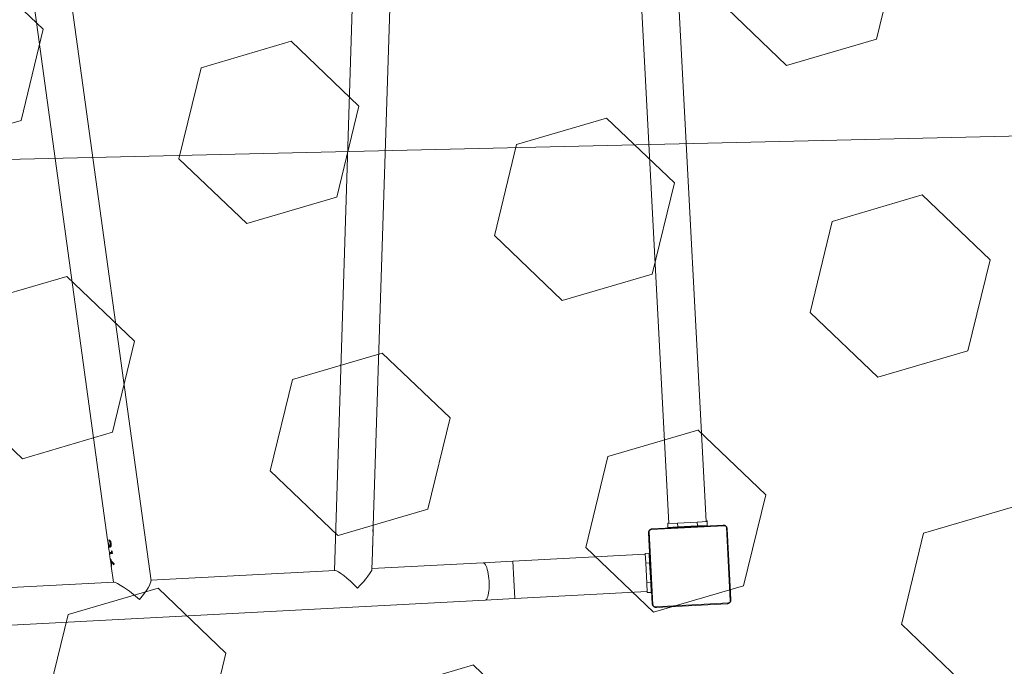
# Model space of a CAD drawing. Header units: millimetres. Extents: x 2943 to 3105, y 1618 to 1828.
# Tile 30 of 81: x 3008.755 to 3009.756, y 1761.639 to 1762.296. Entities that reach past the tile are written whole.
import ezdxf

# ---------------------------------------------------------------- set-up
doc = ezdxf.new("R2010")
doc.units = ezdxf.units.MM
doc.linetypes.add('1.4_0.7', pattern=[2.1, 1.4, -0.7])
for name, color, linetype, lineweight in [('1 poly easy', 76, '1.4_0.7', 9), ('1_naw mat', 251, 'Continuous', 5), ('1_urządzenie', 7, 'Continuous', 9), ('wymiary', 7, 'Continuous', 9)]:
    doc.layers.add(name, color=color, linetype=linetype, lineweight=lineweight)
picture_1 = doc.add_image_def('image1.jpg', size_in_pixel=(9921, 7015))

msp = doc.modelspace()

# ---------------------------------------------------------------- hatches: boundary and pattern name
at = {"layer": '1 poly easy'}
h = msp.add_hatch(dxfattribs=at)
h.set_pattern_fill('HEX', color=256, scale=0.03, angle=-43.6733)
h.set_pattern_definition([(316.3266854, (-370.3121, 1244.69912), (0.113924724, 0.119326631), [0.09525, -0.1905]), (76.3266854, (-370.3121, 1244.69912), (-0.1603022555, 0.0389983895), [0.09525, -0.1905]), (16.3266854, (-370.2432, 1244.63335), (-0.046377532, 0.15832502), [0.09525, -0.1905])])
h.paths.add_polyline_path([(3012.9516, 1765.2524), (3013.0911, 1759.254), (3004.0935, 1759.0448), (3003.9541, 1765.0432)])

# ---------------------------------------------------------------- linework, layer by layer
at = {"layer": '1_naw mat'}
for points in [[(3010.0222, 1762.1835), (3008.5226, 1762.1486), (3008.4993, 1763.1484), (3009.9989, 1763.1832)], [(3010.0454, 1761.1838), (3008.5458, 1761.1489), (3008.5226, 1762.1486), (3010.0222, 1762.1835)]]:
    msp.add_lwpolyline(points, close=True, dxfattribs=at)
at = {"layer": '1_urządzenie', "linetype": 'Continuous'}
for p, q in [((3009.1145, 1761.7816), (3009.1355, 1762.4431)), ((3009.0973, 1762.4404), (3009.075, 1761.7363)), ((3008.7546, 1762.4224), (3008.8446, 1761.7674)), ((3008.8887, 1761.7258), (3008.7926, 1762.4251)), ((3009.381, 1762.4252), (3009.4146, 1761.7841)), ((3009.4526, 1761.7861), (3009.4189, 1762.4272)), ((3009.4711, 1761.7819), (3009.3967, 1761.778)), ((3009.3979, 1761.7787), (3009.4698, 1761.7825)), ((3009.4136, 1761.7841), (3009.4236, 1761.7846)), ((3009.4136, 1761.7846), (3009.4136, 1761.7841)), ((3009.4136, 1761.7846), (3009.4146, 1761.7846)), ((3009.4136, 1761.7841), (3009.4138, 1761.7801)), ((3009.4138, 1761.7801), (3009.4238, 1761.7806)), ((3009.4236, 1761.7846), (3009.4436, 1761.7856)), ((3009.4236, 1761.7846), (3009.4238, 1761.7806)), ((3009.4238, 1761.7806), (3009.4438, 1761.7817)), ((3009.4258, 1761.7807), (3009.4259, 1761.7802)), ((3009.4418, 1761.781), (3009.4418, 1761.7815)), ((3009.4436, 1761.7856), (3009.4536, 1761.7862)), ((3009.4436, 1761.7856), (3009.4438, 1761.7817)), ((3009.4438, 1761.7817), (3009.4538, 1761.7822)), ((3009.4526, 1761.7866), (3009.4536, 1761.7867)), ((3009.4536, 1761.7867), (3009.4536, 1761.7862)), ((3009.4536, 1761.7862), (3009.4538, 1761.7822)), ((3009.1141, 1761.7685), (3009.1143, 1761.774)), ((3009.1143, 1761.7754), (3009.1145, 1761.7802)), ((3009.1144, 1761.7779), (3009.1143, 1761.7778)), ((3009.1144, 1761.7802), (3009.1144, 1761.7799)), ((3009.3979, 1761.7026), (3009.3941, 1761.7745)), ((3009.3947, 1761.7758), (3009.3986, 1761.7014)), ((3009.4771, 1761.7056), (3009.4732, 1761.7799)), ((3009.474, 1761.7787), (3009.4778, 1761.7068)), ((3008.8446, 1761.7679), (3008.8448, 1761.7668)), ((3008.8448, 1761.766), (3008.8455, 1761.7613)), ((3008.8455, 1761.7644), (3008.8459, 1761.7644)), ((3008.8456, 1761.7606), (3008.8457, 1761.7599)), ((3008.8456, 1761.7606), (3008.8457, 1761.7606)), ((3008.8461, 1761.7616), (3008.8462, 1761.7616)), ((3008.8462, 1761.7675), (3008.8463, 1761.7664)), ((3008.8463, 1761.7675), (3008.8464, 1761.7664)), ((3008.8463, 1761.7664), (3008.8464, 1761.7664)), ((3008.847, 1761.7613), (3008.8471, 1761.7613)), ((3008.8476, 1761.7638), (3008.8477, 1761.7638)), ((3009.1137, 1761.7561), (3009.1138, 1761.7604)), ((3009.114, 1761.7685), (3009.1139, 1761.7674)), ((3009.1139, 1761.7618), (3009.114, 1761.7674)), ((3009.114, 1761.7674), (3009.1139, 1761.7674)), ((3009.114, 1761.7674), (3009.114, 1761.7685)), ((3009.114, 1761.7685), (3009.114, 1761.7685)), ((3008.8456, 1761.7599), (3008.8464, 1761.7545)), ((3008.8465, 1761.7545), (3008.8466, 1761.7534)), ((3008.8465, 1761.7534), (3008.8473, 1761.7478)), ((3008.8484, 1761.7565), (3008.8487, 1761.7546)), ((3008.8484, 1761.7565), (3008.8492, 1761.7558)), ((3008.8485, 1761.7565), (3008.8488, 1761.7546)), ((3008.8487, 1761.7546), (3008.8488, 1761.7546)), ((3008.8492, 1761.7558), (3008.8495, 1761.7535)), ((3008.8496, 1761.7535), (3008.8495, 1761.7535)), ((3009.1131, 1761.7376), (3009.1136, 1761.7547)), ((3009.1137, 1761.7583), (3009.1136, 1761.7583)), ((3009.3907, 1761.7528), (3009.2564, 1761.7458)), ((3009.3947, 1761.754), (3009.3907, 1761.7538)), ((3009.3907, 1761.7538), (3009.3912, 1761.7438)), ((3009.3947, 1761.754), (3009.3952, 1761.7441)), ((3008.8474, 1761.7478), (3008.8475, 1761.747)), ((3008.8475, 1761.7464), (3008.8481, 1761.7422)), ((3008.8482, 1761.7444), (3008.8483, 1761.7444)), ((3008.8508, 1761.7423), (3008.8483, 1761.7455)), ((3008.8483, 1761.7455), (3008.8484, 1761.7455)), ((3008.8483, 1761.7416), (3008.8484, 1761.7408)), ((3008.8483, 1761.7408), (3008.8505, 1761.7245)), ((3008.8509, 1761.7423), (3008.8484, 1761.7455)), ((3008.8511, 1761.7432), (3008.8508, 1761.7423)), ((3009.226, 1761.7442), (3009.1131, 1761.7383)), ((3009.2564, 1761.7458), (3009.226, 1761.7442)), ((3009.2564, 1761.7458), (3009.2584, 1761.7078)), ((3009.3952, 1761.7441), (3009.3912, 1761.7438)), ((3009.3912, 1761.7438), (3009.3923, 1761.7239)), ((3009.3952, 1761.7441), (3009.3963, 1761.7241)), ((3009.3958, 1761.7421), (3009.3953, 1761.7421)), ((3009.0757, 1761.7363), (3008.8886, 1761.7265)), ((3008.8512, 1761.7245), (3008.5487, 1761.7086)), ((3009.3963, 1761.7241), (3009.3923, 1761.7239)), ((3009.3923, 1761.7239), (3009.3928, 1761.7139)), ((3009.3962, 1761.7261), (3009.3967, 1761.7261)), ((3009.3963, 1761.7241), (3009.3968, 1761.7141)), ((3009.2584, 1761.7078), (3009.3927, 1761.7149)), ((3009.3968, 1761.7141), (3009.3928, 1761.7139)), ((3008.1774, 1761.6511), (3009.228, 1761.7062)), ((3009.228, 1761.7062), (3009.2584, 1761.7078)), ((3009.4008, 1761.6995), (3009.4752, 1761.7034)), ((3009.474, 1761.7026), (3009.4021, 1761.6988))]:
    msp.add_line(p, q, dxfattribs=at)
at = {"layer": '1_urządzenie', "linetype": 'Continuous', "flags": 128}
for points in [[(3009.2321, 1761.7255), (3009.2319, 1761.7281), (3009.2316, 1761.7306), (3009.2313, 1761.733), (3009.2308, 1761.7353), (3009.2303, 1761.7374), (3009.2297, 1761.7393), (3009.2291, 1761.7409), (3009.2285, 1761.7422), (3009.2278, 1761.7432), (3009.2271, 1761.7438), (3009.2264, 1761.7442), (3009.226, 1761.7442)], [(3009.228, 1761.7062), (3009.2284, 1761.7063), (3009.229, 1761.7067), (3009.2297, 1761.7074), (3009.2302, 1761.7085), (3009.2308, 1761.7099), (3009.2312, 1761.7115), (3009.2316, 1761.7134), (3009.2319, 1761.7156), (3009.2321, 1761.7179), (3009.2322, 1761.7203), (3009.2322, 1761.7229), (3009.2321, 1761.7255)]]:
    msp.add_lwpolyline(points, dxfattribs=at)
at = {"layer": '1_urządzenie', "linetype": 'Continuous'}
for centre, start, end in [((3009.4698, 1761.781), 36.5114, 91.3891), ((3009.3956, 1761.7746), 126.5114, 181.3891), ((3009.398, 1761.7772), 94.6206, 149.4983), ((3009.4725, 1761.7786), 4.6206, 59.4983), ((3009.3994, 1761.7028), 184.6206, 239.4983), ((3009.4739, 1761.7042), 274.6206, 329.4983), ((3009.4762, 1761.7068), 306.5114, 1.3891), ((3009.4021, 1761.7004), 216.5114, 271.3891)]:
    msp.add_arc(centre, 0.00154, start, end, dxfattribs=at)
for centre, major_axis, ratio, start_param, end_param in [((3009.0935, 1761.7182), (-0.0183, 0.0179), 0.147477, 4.577644, 6.14844), ((3009.0935, 1761.7182), (0.0195, 0.0199), 0.124618, 4.847134, 6.14844), ((3008.8721, 1761.7066), (0.0214, -0.0177), 0.124618, 1.436051, 3.006848), ((3008.8721, 1761.7066), (0.0163, 0.0197), 0.147477, 4.847134, 6.14844)]:
    msp.add_ellipse(centre, major_axis=major_axis, ratio=ratio, start_param=start_param, end_param=end_param, dxfattribs=at)
for points, knots in [([(3009.1142, 1761.7779), (3009.1143, 1761.7784), (3009.1143, 1761.7792), (3009.1144, 1761.7801), (3009.1144, 1761.7809), (3009.1145, 1761.7815), (3009.1145, 1761.7816), (3009.1145, 1761.7816)], [0, 0, 0, 0, 0.330249, 0.4970407, 0.6638295, 0.995582, 1, 1, 1, 1]), ([(3009.4698, 1761.7825), (3009.4699, 1761.7825), (3009.4702, 1761.7825), (3009.4706, 1761.7825), (3009.4711, 1761.7824), (3009.4715, 1761.7822), (3009.4719, 1761.7821), (3009.4721, 1761.7819), (3009.4724, 1761.7817), (3009.4726, 1761.7815), (3009.4728, 1761.7813), (3009.4731, 1761.7811), (3009.4733, 1761.7808), (3009.4735, 1761.7806), (3009.4736, 1761.7803), (3009.4737, 1761.78), (3009.4738, 1761.7797), (3009.4739, 1761.7794), (3009.474, 1761.779), (3009.474, 1761.7788), (3009.474, 1761.7787)], [0, 0, 0, 0, 0.071127, 0.142958, 0.220441, 0.299448, 0.351971, 0.405225, 0.4471, 0.489427, 0.531632, 0.574316, 0.62812, 0.682791, 0.731145, 0.77996, 0.833942, 0.888372, 0.944016, 1, 1, 1, 1]), ([(3009.4732, 1761.7799), (3009.4732, 1761.78), (3009.4732, 1761.7801), (3009.4732, 1761.7802), (3009.4732, 1761.7804), (3009.4731, 1761.7805), (3009.4731, 1761.7806), (3009.473, 1761.7807), (3009.473, 1761.7808), (3009.4729, 1761.781), (3009.4728, 1761.7811), (3009.4727, 1761.7812), (3009.4726, 1761.7813), (3009.4725, 1761.7814), (3009.4724, 1761.7815), (3009.4723, 1761.7816), (3009.4722, 1761.7816), (3009.4721, 1761.7817), (3009.4721, 1761.7817), (3009.472, 1761.7817), (3009.4719, 1761.7818), (3009.4717, 1761.7818), (3009.4716, 1761.7818), (3009.4715, 1761.7819), (3009.4714, 1761.7819), (3009.4713, 1761.7819), (3009.4712, 1761.7819), (3009.4711, 1761.7819), (3009.4711, 1761.7819)], [0, 0, 0, 0, 0.0605849, 0.1213683, 0.1829998, 0.214013, 0.2450999, 0.2927331, 0.3408923, 0.364698, 0.4130465, 0.4377289, 0.4861729, 0.5086817, 0.5436924, 0.5796746, 0.6033713, 0.6272606, 0.6513929, 0.6758254, 0.7154313, 0.7553542, 0.7960134, 0.8368419, 0.8774305, 0.9181127, 0.9590265, 1, 1, 1, 1]), ([(3009.1144, 1761.7779), (3009.1143, 1761.7774), (3009.1143, 1761.7765), (3009.1143, 1761.7756), (3009.1143, 1761.775), (3009.1143, 1761.7748), (3009.1142, 1761.7748)], [0, 0, 0, 0, 0.365036, 0.615347, 0.86564, 1, 1, 1, 1]), ([(3009.1143, 1761.774), (3009.1143, 1761.7742), (3009.1143, 1761.7746), (3009.1142, 1761.7756), (3009.1142, 1761.7768), (3009.1142, 1761.7776), (3009.1142, 1761.7779)], [0, 0, 0, 0, 0.222418, 0.52881, 0.809604, 1, 1, 1, 1]), ([(3009.1143, 1761.7778), (3009.1142, 1761.7775), (3009.1142, 1761.7768), (3009.1142, 1761.7763), (3009.1142, 1761.7761)], [0, 0, 0, 0, 0.6383746, 1, 1, 1, 1]), ([(3009.1143, 1761.7797), (3009.1143, 1761.7795), (3009.1143, 1761.7789), (3009.1143, 1761.7782), (3009.1143, 1761.7778)], [0, 0, 0, 0, 0.433242, 1, 1, 1, 1]), ([(3009.1144, 1761.7799), (3009.1144, 1761.7798), (3009.1144, 1761.7794), (3009.1144, 1761.7787), (3009.1144, 1761.7781), (3009.1144, 1761.7779)], [0, 0, 0, 0, 0.254789, 0.680433, 1, 1, 1, 1]), ([(3009.3941, 1761.7745), (3009.3941, 1761.7747), (3009.3941, 1761.7749), (3009.3941, 1761.7754), (3009.3942, 1761.7758), (3009.3944, 1761.7762), (3009.3946, 1761.7766), (3009.3947, 1761.7769), (3009.3949, 1761.7771), (3009.3951, 1761.7774), (3009.3953, 1761.7776), (3009.3955, 1761.7778), (3009.3958, 1761.778), (3009.3961, 1761.7782), (3009.3964, 1761.7783), (3009.3966, 1761.7785), (3009.397, 1761.7786), (3009.3973, 1761.7787), (3009.3976, 1761.7787), (3009.3978, 1761.7787), (3009.3979, 1761.7787)], [0, 0, 0, 0, 0.071127, 0.142958, 0.220441, 0.299448, 0.351971, 0.405225, 0.4471, 0.489427, 0.531632, 0.574316, 0.62812, 0.682791, 0.731145, 0.77996, 0.833942, 0.888372, 0.944016, 1, 1, 1, 1]), ([(3009.3967, 1761.778), (3009.3965, 1761.778), (3009.3962, 1761.7779), (3009.3958, 1761.7777), (3009.3955, 1761.7775), (3009.3952, 1761.7773), (3009.395, 1761.777), (3009.3948, 1761.7766), (3009.3947, 1761.7762), (3009.3947, 1761.7759), (3009.3947, 1761.7758)], [0, 0, 0, 0, 0.2449958, 0.340931, 0.4376394, 0.5085807, 0.5795476, 0.6755984, 0.8365384, 1, 1, 1, 1]), ([(3008.8448, 1761.7666), (3008.8447, 1761.7669), (3008.8446, 1761.7676), (3008.8446, 1761.7678), (3008.8446, 1761.7679)], [0, 0, 0, 0, 0.47477, 1, 1, 1, 1]), ([(3008.8448, 1761.7668), (3008.8447, 1761.7667), (3008.8447, 1761.7665), (3008.8448, 1761.7662), (3008.8448, 1761.766)], [0, 0, 0, 0, 0.61989, 1, 1, 1, 1]), ([(3008.8456, 1761.7606), (3008.8457, 1761.7606), (3008.8457, 1761.7607), (3008.8458, 1761.7611), (3008.8458, 1761.7618), (3008.8457, 1761.7629), (3008.8456, 1761.7638), (3008.8455, 1761.7644)], [0, 0, 0, 0, 0.156973, 0.323704, 0.487567, 0.660244, 1, 1, 1, 1]), ([(3008.8455, 1761.7613), (3008.8455, 1761.7611), (3008.8455, 1761.7607), (3008.8456, 1761.7606), (3008.8456, 1761.7606), (3008.8456, 1761.7606)], [0, 0, 0, 0, 0.371659, 0.871056, 1, 1, 1, 1]), ([(3008.8457, 1761.7606), (3008.8457, 1761.7606), (3008.8458, 1761.7606), (3008.8458, 1761.7609), (3008.8459, 1761.7613), (3008.8459, 1761.762), (3008.8458, 1761.7631), (3008.8457, 1761.764), (3008.8456, 1761.7644)], [0, 0, 0, 0, 0.1245655, 0.2496465, 0.3742929, 0.499468, 0.7491452, 1, 1, 1, 1]), ([(3008.8458, 1761.7594), (3008.8457, 1761.7595), (3008.8457, 1761.7596), (3008.8456, 1761.7601), (3008.8456, 1761.7606), (3008.8456, 1761.7607)], [0, 0, 0, 0, 0.4550116, 0.911387, 1, 1, 1, 1]), ([(3008.8459, 1761.7644), (3008.8459, 1761.7639), (3008.8461, 1761.7631), (3008.8463, 1761.7622), (3008.8465, 1761.7617), (3008.8468, 1761.7614), (3008.8469, 1761.7613), (3008.847, 1761.7613), (3008.847, 1761.7613)], [0, 0, 0, 0, 0.362971, 0.557835, 0.721269, 0.853186, 0.984649, 1, 1, 1, 1]), ([(3008.8461, 1761.7616), (3008.8461, 1761.7614), (3008.8461, 1761.7612), (3008.8461, 1761.7607), (3008.8461, 1761.7604), (3008.846, 1761.7602)], [0, 0, 0, 0, 0.252238, 0.504851, 1, 1, 1, 1]), ([(3008.8472, 1761.7602), (3008.847, 1761.7602), (3008.8467, 1761.7602), (3008.8464, 1761.7608), (3008.8462, 1761.7613), (3008.8461, 1761.7616)], [0, 0, 0, 0, 0.356124, 0.660647, 1, 1, 1, 1]), ([(3008.8462, 1761.7675), (3008.8464, 1761.7674), (3008.8468, 1761.7671), (3008.8475, 1761.7662), (3008.848, 1761.7652), (3008.8482, 1761.7643), (3008.8482, 1761.7639)], [0, 0, 0, 0, 0.281388, 0.52243, 0.763861, 1, 1, 1, 1]), ([(3008.8473, 1761.7602), (3008.8472, 1761.7602), (3008.847, 1761.7602), (3008.8467, 1761.7605), (3008.8464, 1761.761), (3008.8463, 1761.7614), (3008.8462, 1761.7616)], [0, 0, 0, 0, 0.249548, 0.499729, 0.74827, 1, 1, 1, 1]), ([(3008.8476, 1761.7638), (3008.8475, 1761.7642), (3008.8474, 1761.7648), (3008.8471, 1761.7655), (3008.8467, 1761.766), (3008.8465, 1761.7663), (3008.8463, 1761.7664)], [0, 0, 0, 0, 0.293648, 0.522037, 0.749891, 1, 1, 1, 1]), ([(3008.8477, 1761.7638), (3008.8476, 1761.7641), (3008.8475, 1761.7647), (3008.8472, 1761.7655), (3008.8468, 1761.766), (3008.8465, 1761.7663), (3008.8464, 1761.7664)], [0, 0, 0, 0, 0.248266, 0.498063, 0.747153, 1, 1, 1, 1]), ([(3008.847, 1761.7613), (3008.8471, 1761.7613), (3008.8472, 1761.7613), (3008.8475, 1761.7617), (3008.8476, 1761.7623), (3008.8476, 1761.7631), (3008.8476, 1761.7636), (3008.8476, 1761.7638)], [0, 0, 0, 0, 0.1679266, 0.3367679, 0.572676, 0.7952037, 1, 1, 1, 1]), ([(3008.8471, 1761.7613), (3008.8472, 1761.7613), (3008.8473, 1761.7613), (3008.8475, 1761.7616), (3008.8477, 1761.7621), (3008.8477, 1761.7629), (3008.8477, 1761.7635), (3008.8477, 1761.7638)], [0, 0, 0, 0, 0.125972, 0.250688, 0.499697, 0.747613, 1, 1, 1, 1]), ([(3008.8482, 1761.7639), (3008.8483, 1761.7634), (3008.8484, 1761.7625), (3008.8481, 1761.7612), (3008.8477, 1761.7605), (3008.8474, 1761.7602), (3008.8472, 1761.7602), (3008.8472, 1761.7602)], [0, 0, 0, 0, 0.258412, 0.520943, 0.745976, 0.950959, 1, 1, 1, 1]), ([(3009.1136, 1761.7583), (3009.1136, 1761.7588), (3009.1137, 1761.7598), (3009.1138, 1761.7611), (3009.1139, 1761.7616), (3009.1139, 1761.7618)], [0, 0, 0, 0, 0.341077, 0.681624, 1, 1, 1, 1]), ([(3009.1138, 1761.7604), (3009.1138, 1761.7604), (3009.1138, 1761.7602), (3009.1138, 1761.7596), (3009.1138, 1761.7589), (3009.1137, 1761.7584), (3009.1137, 1761.7583)], [0, 0, 0, 0, 0.0838922, 0.4235962, 0.8334994, 1, 1, 1, 1]), ([(3008.8459, 1761.7595), (3008.8458, 1761.7595), (3008.8458, 1761.7596), (3008.8457, 1761.7599), (3008.8457, 1761.7599)], [0, 0, 0, 0, 0.8483, 1, 1, 1, 1]), ([(3008.846, 1761.7602), (3008.846, 1761.7601), (3008.846, 1761.7598), (3008.8459, 1761.7595), (3008.8458, 1761.7595), (3008.8458, 1761.7594)], [0, 0, 0, 0, 0.255291, 0.727162, 1, 1, 1, 1]), ([(3008.8464, 1761.7545), (3008.8464, 1761.7545), (3008.8464, 1761.7545), (3008.8467, 1761.7545), (3008.8474, 1761.7546), (3008.8482, 1761.7546), (3008.8487, 1761.7546)], [0, 0, 0, 0, 0.088452, 0.391139, 0.694991, 1, 1, 1, 1]), ([(3008.8495, 1761.7535), (3008.849, 1761.7535), (3008.8479, 1761.7535), (3008.847, 1761.7534), (3008.8465, 1761.7534), (3008.8466, 1761.7534), (3008.8466, 1761.7534)], [0, 0, 0, 0, 0.29877, 0.595383, 0.891298, 1, 1, 1, 1]), ([(3008.847, 1761.7534), (3008.8469, 1761.7534), (3008.8466, 1761.7534), (3008.8467, 1761.7534), (3008.8467, 1761.7534)], [0, 0, 0, 0, 0.693761, 1, 1, 1, 1]), ([(3009.1137, 1761.76), (3009.1137, 1761.7599), (3009.1137, 1761.7595), (3009.1137, 1761.7589), (3009.1136, 1761.7584), (3009.1136, 1761.7583)], [0, 0, 0, 0, 0.250243, 0.783425, 1, 1, 1, 1]), ([(3009.1136, 1761.7547), (3009.1136, 1761.7547), (3009.1137, 1761.7548), (3009.1136, 1761.7554), (3009.1136, 1761.7563), (3009.1136, 1761.7574), (3009.1136, 1761.7581), (3009.1136, 1761.7583)], [0, 0, 0, 0, 0.004437, 0.280041, 0.555585, 0.839609, 1, 1, 1, 1]), ([(3009.1136, 1761.7583), (3009.1136, 1761.7579), (3009.1136, 1761.7574), (3009.1136, 1761.7569), (3009.1136, 1761.7567)], [0, 0, 0, 0, 0.580252, 1, 1, 1, 1]), ([(3009.1137, 1761.7583), (3009.1137, 1761.7579), (3009.1137, 1761.7573), (3009.1137, 1761.7565), (3009.1137, 1761.7559), (3009.1137, 1761.7556), (3009.1136, 1761.7556), (3009.1136, 1761.7556)], [0, 0, 0, 0, 0.256561, 0.492925, 0.728469, 0.930422, 1, 1, 1, 1]), ([(3008.8473, 1761.7481), (3008.8474, 1761.7481), (3008.8475, 1761.748), (3008.8478, 1761.7475), (3008.8481, 1761.747), (3008.8482, 1761.7468)], [0, 0, 0, 0, 0.254448, 0.70105, 1, 1, 1, 1]), ([(3008.8475, 1761.747), (3008.8475, 1761.747), (3008.8474, 1761.7474), (3008.8473, 1761.7479), (3008.8473, 1761.7481), (3008.8473, 1761.7481)], [0, 0, 0, 0, 0.031695, 0.514745, 1, 1, 1, 1]), ([(3008.8474, 1761.7478), (3008.8474, 1761.7478), (3008.8474, 1761.748), (3008.8474, 1761.748), (3008.8474, 1761.748)], [0, 0, 0, 0, 0.08643, 1, 1, 1, 1]), ([(3008.8475, 1761.747), (3008.8475, 1761.747), (3008.8474, 1761.7469), (3008.8475, 1761.7466), (3008.8475, 1761.7464)], [0, 0, 0, 0, 0.6067463, 1, 1, 1, 1]), ([(3008.8482, 1761.7444), (3008.8482, 1761.7447), (3008.8481, 1761.7453), (3008.8479, 1761.7461), (3008.8477, 1761.7467), (3008.8475, 1761.747), (3008.8475, 1761.747), (3008.8475, 1761.747)], [0, 0, 0, 0, 0.242454, 0.439686, 0.636272, 0.844682, 1, 1, 1, 1]), ([(3008.8483, 1761.7444), (3008.8483, 1761.7448), (3008.8482, 1761.7453), (3008.848, 1761.7461), (3008.8478, 1761.7467), (3008.8476, 1761.747), (3008.8476, 1761.747), (3008.8476, 1761.747)], [0, 0, 0, 0, 0.242454, 0.439686, 0.636272, 0.844682, 1, 1, 1, 1]), ([(3008.8481, 1761.7422), (3008.8481, 1761.7421), (3008.8481, 1761.7419), (3008.8482, 1761.7416), (3008.8482, 1761.7416), (3008.8482, 1761.7416)], [0, 0, 0, 0, 0.1958636, 0.6474676, 1, 1, 1, 1]), ([(3008.8482, 1761.7468), (3008.8484, 1761.7465), (3008.8486, 1761.746), (3008.849, 1761.7454), (3008.8493, 1761.7452), (3008.8494, 1761.745), (3008.8494, 1761.745), (3008.8499, 1761.7444), (3008.8505, 1761.7438), (3008.8511, 1761.7432)], [0, 0, 0, 0, 0.2500644, 0.3752486, 0.4643368, 0.4890166, 0.4963902, 0.5004529, 1, 1, 1, 1]), ([(3008.8482, 1761.7416), (3008.8482, 1761.7416), (3008.8483, 1761.7417), (3008.8483, 1761.7422), (3008.8483, 1761.743), (3008.8483, 1761.7438), (3008.8482, 1761.7443), (3008.8482, 1761.7444)], [0, 0, 0, 0, 0.216996, 0.419118, 0.658481, 0.896211, 1, 1, 1, 1]), ([(3008.8484, 1761.7405), (3008.8483, 1761.7405), (3008.8483, 1761.7407), (3008.8482, 1761.7412), (3008.8482, 1761.7415), (3008.8482, 1761.7415)], [0, 0, 0, 0, 0.558803, 0.977287, 1, 1, 1, 1]), ([(3008.8483, 1761.7455), (3008.8484, 1761.7454), (3008.8484, 1761.7452), (3008.8485, 1761.7447), (3008.8485, 1761.7444), (3008.8486, 1761.7442)], [0, 0, 0, 0, 0.250269, 0.500592, 1, 1, 1, 1]), ([(3008.8483, 1761.7416), (3008.8483, 1761.7416), (3008.8484, 1761.7417), (3008.8484, 1761.7422), (3008.8484, 1761.743), (3008.8484, 1761.7438), (3008.8483, 1761.7443), (3008.8483, 1761.7444)], [0, 0, 0, 0, 0.216996, 0.419118, 0.658481, 0.896211, 1, 1, 1, 1]), ([(3008.8486, 1761.7442), (3008.8486, 1761.7437), (3008.8487, 1761.7427), (3008.8487, 1761.7416), (3008.8486, 1761.7408), (3008.8484, 1761.7405), (3008.8484, 1761.7405), (3008.8484, 1761.7405)], [0, 0, 0, 0, 0.257274, 0.491465, 0.705746, 0.91878, 1, 1, 1, 1]), ([(3008.8484, 1761.7406), (3008.8484, 1761.7406), (3008.8484, 1761.7406), (3008.8484, 1761.7408), (3008.8484, 1761.7408)], [0, 0, 0, 0, 0.903854, 1, 1, 1, 1]), ([(3009.4021, 1761.6988), (3009.402, 1761.6988), (3009.4017, 1761.6988), (3009.4013, 1761.6989), (3009.4008, 1761.699), (3009.4004, 1761.6991), (3009.4, 1761.6993), (3009.3997, 1761.6995), (3009.3995, 1761.6996), (3009.3993, 1761.6998), (3009.399, 1761.7), (3009.3988, 1761.7003), (3009.3986, 1761.7005), (3009.3984, 1761.7008), (3009.3983, 1761.7011), (3009.3981, 1761.7014), (3009.398, 1761.7017), (3009.398, 1761.702), (3009.3979, 1761.7023), (3009.3979, 1761.7025), (3009.3979, 1761.7026)], [0, 0, 0, 0, 0.071127, 0.142958, 0.220441, 0.299448, 0.351971, 0.405225, 0.4471, 0.489427, 0.531632, 0.574316, 0.62812, 0.682791, 0.731145, 0.77996, 0.833942, 0.888372, 0.944016, 1, 1, 1, 1]), ([(3009.3986, 1761.7014), (3009.3987, 1761.7012), (3009.3987, 1761.7009), (3009.3989, 1761.7005), (3009.3991, 1761.7002), (3009.3993, 1761.7), (3009.3996, 1761.6998), (3009.4, 1761.6996), (3009.4004, 1761.6995), (3009.4007, 1761.6995), (3009.4008, 1761.6995)], [0, 0, 0, 0, 0.244996, 0.340931, 0.437639, 0.508581, 0.579548, 0.675598, 0.836538, 1, 1, 1, 1]), ([(3009.4778, 1761.7068), (3009.4778, 1761.7067), (3009.4778, 1761.7064), (3009.4777, 1761.706), (3009.4776, 1761.7055), (3009.4775, 1761.7051), (3009.4773, 1761.7048), (3009.4772, 1761.7045), (3009.477, 1761.7042), (3009.4768, 1761.704), (3009.4766, 1761.7038), (3009.4764, 1761.7036), (3009.4761, 1761.7034), (3009.4758, 1761.7032), (3009.4755, 1761.703), (3009.4752, 1761.7029), (3009.4749, 1761.7028), (3009.4746, 1761.7027), (3009.4743, 1761.7026), (3009.4741, 1761.7026), (3009.474, 1761.7026)], [0, 0, 0, 0, 0.071127, 0.142958, 0.220441, 0.299448, 0.351971, 0.405225, 0.4471, 0.489427, 0.531632, 0.574316, 0.62812, 0.682791, 0.731145, 0.77996, 0.833942, 0.888372, 0.944016, 1, 1, 1, 1]), ([(3009.4752, 1761.7034), (3009.4754, 1761.7034), (3009.4757, 1761.7034), (3009.4761, 1761.7036), (3009.4764, 1761.7038), (3009.4767, 1761.7041), (3009.4769, 1761.7044), (3009.477, 1761.7047), (3009.4771, 1761.7051), (3009.4771, 1761.7054), (3009.4771, 1761.7056)], [0, 0, 0, 0, 0.244996, 0.340931, 0.437639, 0.508581, 0.579548, 0.675598, 0.836538, 1, 1, 1, 1])]:
    msp.add_open_spline(points, degree=3, knots=knots, dxfattribs=at)

# ---------------------------------------------------------------- pictures from other files: only their frames are drawn
at = {"layer": 'wymiary'}
image = msp.add_image(picture_1, insert=(3104.8897, 1618.2605), size_in_units=(209.9945, 148.4842), rotation=90, dxfattribs=dict(at, fade=54))
image.dxf.flags = 7

doc.saveas('drawing.dxf')
